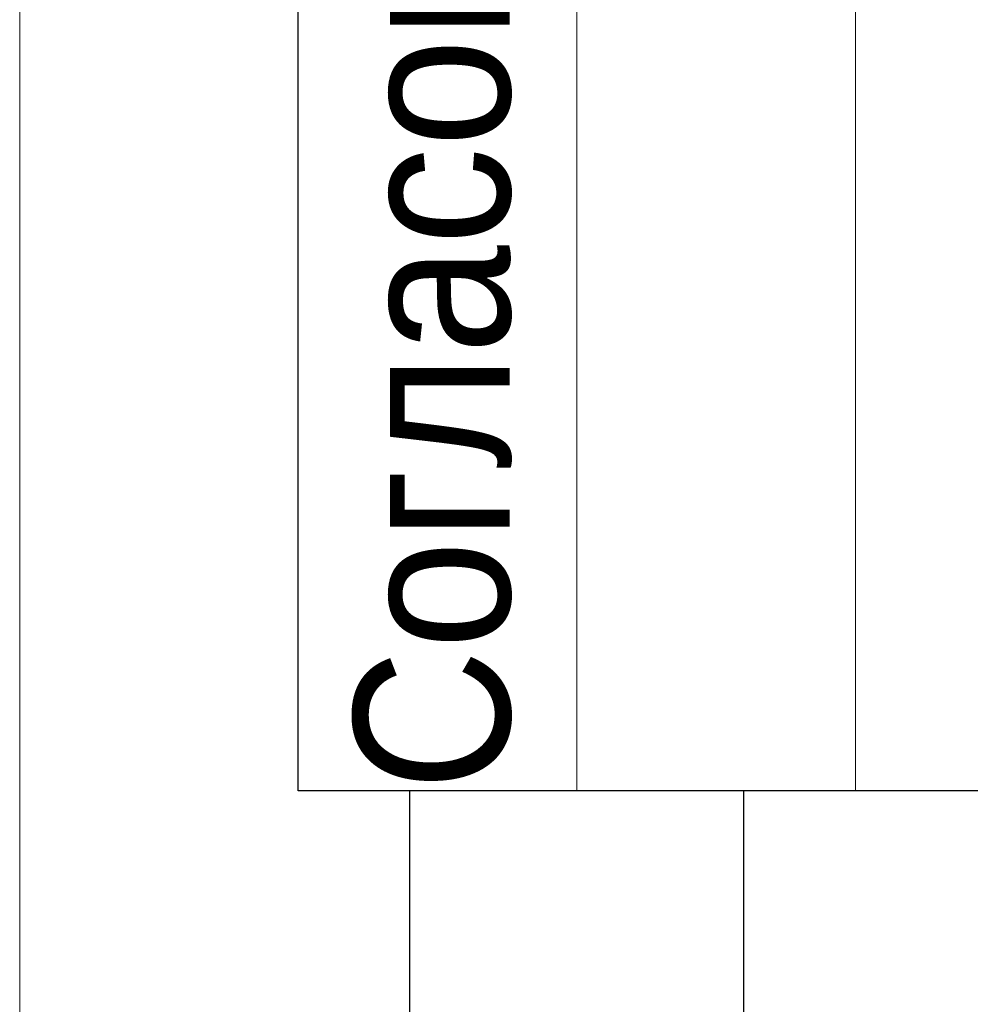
# Model space of a CAD drawing. Header units: millimetres. Extents: x -940021 to 134920, y -142393 to 90944.
# Tile 4 of 4: x -940021 to -938314, y -36011 to -34243. Entities that reach past the tile are written whole.
import ezdxf

# ---------------------------------------------------------------- set-up
doc = ezdxf.new("R2010")
doc.units = ezdxf.units.MM
doc.layers.add('format-line3', color=7, linetype='Continuous', lineweight=13)
doc.layers.add('формат', color=250, linetype='Continuous')
doc.styles.add('Arial', font='arial.ttf', dxfattribs={"width": 0.9, "height": 700})

# ---------------------------------------------------------------- blocks, each defined once
blk = doc.blocks.new('*U228')
for p, q in [((-589, 90), (-589, 155)), ((-587, 90), (-589, 90)), ((-587, 5), (-587, 90)), ((-574, 90), (-587, 90)), ((-581, 5), (-581, 90))]:
    blk.add_line(p, q)
at = {"color": 0, "lineweight": 0}
blk.add_lwpolyline([(-594, 0), (0, 0), (0, 420), (-594, 420)], close=True, dxfattribs=at)
at = {"layer": 'format-line3', "linetype": 'ByBlock'}
for p, q in [((-584, 90), (-584, 155)), ((-579, 90), (-579, 155))]:
    blk.add_line(p, q, dxfattribs=at)
at = {"insert": (-586.583, 90), "char_height": 2.8, "width": 0.2, "attachment_point": 4, "rotation": 90, "line_spacing_factor": 0.857143, "style": 'Arial'}
blk.add_mtext('{\\W0.45993; }Согласовано', dxfattribs=at)
at = {"style": 'Arial', "width": 0.9, "flags": 8}
blk.add_attdef('FORMAT', (-36.872, 1.257), '', height=2.8, dxfattribs=at)

msp = doc.modelspace()

# ---------------------------------------------------------------- block references
at = {"layer": 'формат', "xscale": 100, "yscale": 100, "zscale": 100}
msp.add_blockref('*U228', (-880620.7, -44627.5), dxfattribs=at)

doc.saveas('drawing.dxf')
